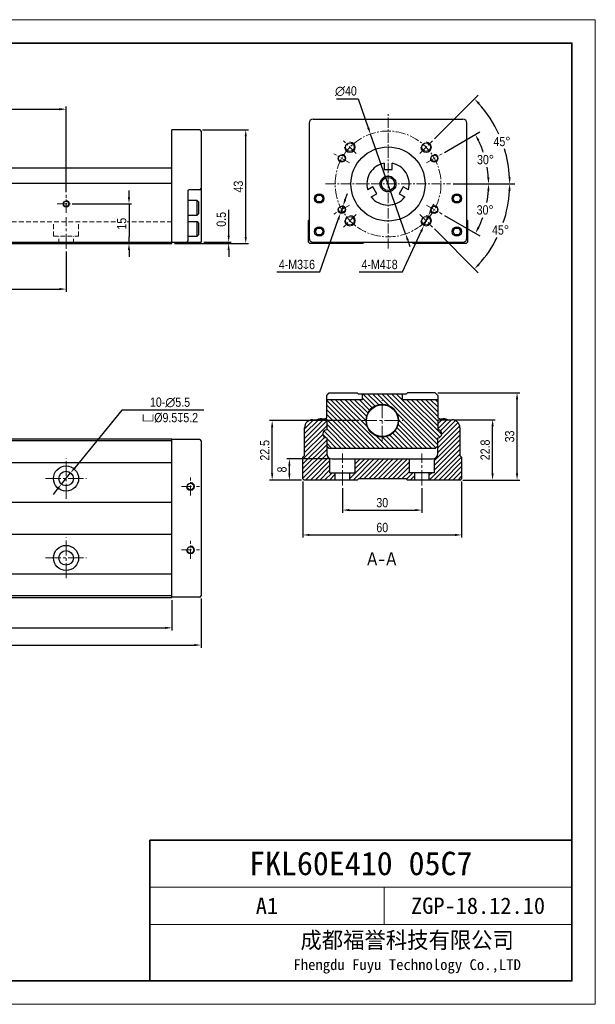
# Model space of a CAD drawing. Header units: millimetres. Extents: x 100 to 3612, y -424 to 856.
# Tile 36 of 45: x 2797 to 3015, y 30 to 402. Entities that reach past the tile are written whole.
import ezdxf

# ---------------------------------------------------------------- set-up
doc = ezdxf.new("R2010")
doc.units = ezdxf.units.MM
doc.linetypes.add('CENTER2', pattern=[28.575, 19.05, -3.175, 3.175, -3.175])
doc.linetypes.add('DASHED', pattern=[19.05, 12.7, -6.35])
doc.layers.get('Defpoints').update_dxf_attribs({"lineweight": 13})
for name, color, linetype, lineweight in [('剖面', 252, 'Continuous', 5), ('小粗', 7, 'Continuous', 25), ('标注', 3, 'Continuous', 13), ('点划线', 1, 'CENTER2', 13), ('粗线', 7, 'Continuous', 35), ('细线', 7, 'Continuous', 13), ('虚线', 253, 'DASHED', 13)]:
    doc.layers.add(name, color=color, linetype=linetype, lineweight=lineweight)
doc.styles.add('3.5', font='ARIALN.TTF', dxfattribs={"height": 3.5})
doc.styles.add('7', font='ARIALN.TTF', dxfattribs={"height": 7})
doc.styles.add('图号', font='txt', dxfattribs={"height": 3.5})
doc.dimstyles.new('A4—对齐', dxfattribs={"dimtxt": 3.5, "dimasz": 2.5, "dimexe": 1, "dimexo": 1, "dimgap": 1, "dimtad": 1, "dimdec": 1, "dimzin": 9, "dimdsep": 46, "dimtxsty": '3.5', "dimcen": 2.5, "dimadec": 0, "dimazin": 0, "dimtm": 1e-09, "dimtfac": 1, "dimtdec": 1, "dimtmove": 0, "dimatfit": 3, "dimfxl": 0, "dimtolj": 1, "dimarcsym": 0})
doc.dimstyles.new('A4—水平', dxfattribs={"dimtxt": 3.5, "dimasz": 2.5, "dimexe": 2, "dimexo": 1, "dimgap": 1, "dimtad": 1, "dimtih": 1, "dimtoh": 1, "dimdec": 1, "dimzin": 12, "dimdsep": 46, "dimtxsty": '3.5', "dimcen": 2.5, "dimadec": 0, "dimazin": 0, "dimtm": 1e-09, "dimtfac": 1, "dimtdec": 1, "dimtmove": 0, "dimatfit": 3, "dimfxl": 0, "dimtolj": 1, "dimarcsym": 0})
doc.dimstyles.new('A4—角度', dxfattribs={"dimtxt": 3.5, "dimasz": 2.5, "dimexe": 2, "dimexo": 1, "dimgap": 1, "dimtad": 1, "dimtih": 1, "dimtoh": 1, "dimdec": 1, "dimzin": 12, "dimdsep": 46, "dimtxsty": '3.5', "dimcen": 2.5, "dimadec": 0, "dimazin": 0, "dimtm": 1e-09, "dimtfac": 1, "dimtdec": 1, "dimtmove": 0, "dimatfit": 3, "dimfxl": 0, "dimtolj": 1, "dimarcsym": 0})

# ---------------------------------------------------------------- blocks, each defined once
blk = doc.blocks.new('A4图框')
at = {"layer": '粗线'}
for p in [(202, 5), (292, 35)]:
    blk.add_line(p, (202, 35), dxfattribs=at)
blk.add_lwpolyline([(5, 205), (292, 205), (292, 5), (5, 5)], close=True, dxfattribs=at)
at = {"layer": '细线'}
for p, q in [((292, 25), (202, 25)), ((252, 17), (252, 25)), ((292, 17), (202, 17))]:
    blk.add_line(p, q, dxfattribs=at)
blk.add_lwpolyline([(0, 210), (297, 210), (297, 0), (0, 0)], close=True, dxfattribs=at)
at = {"layer": '细线', "insert": (256.89, 11), "char_height": 3.5, "width": 70.2104, "attachment_point": 5, "style": '图号'}
blk.add_mtext('成都福誉科技有限公司\\P{\\H0.65714x;Fhengdu Fuyu Technology Co.,LTD}', dxfattribs=at)
blk = doc.blocks.new('*D443')
at = {"layer": 'Defpoints', "color": 0, "transparency": 16777216}
for p in [(2814.87, 368.34), (2634.87, 335.99), (2814.87, 335.99)]:
    blk.add_point(p, dxfattribs=at)
at = {"layer": '标注', "color": 0, "lineweight": -2, "transparency": 16777216}
for p, q in [((2634.87, 336.99), (2634.87, 369.34)), ((2814.87, 336.99), (2814.87, 369.34)), ((2637.37, 368.34), (2812.37, 368.34))]:
    blk.add_line(p, q, dxfattribs=at)
at = {"layer": '标注', "color": 0, "transparency": 16777216}
for points in [[(2637.37, 368.76), (2637.37, 367.93), (2634.87, 368.34)], [(2812.37, 368.76), (2812.37, 367.93), (2814.87, 368.34)]]:
    blk.add_solid(points, dxfattribs=at)
at = {"layer": '标注', "color": 0, "transparency": 16777216, "insert": (2724.87, 371.13), "char_height": 3.5, "width": 18.6714, "attachment_point": 5, "style": '3.5'}
blk.add_mtext('\\A1;200', dxfattribs=at)
blk = doc.blocks.new('*D446')
at = {"layer": 'Defpoints', "color": 0, "transparency": 16777216}
for p in [(2634.87, 315.58), (2814.87, 315.58), (2814.87, 300.35)]:
    blk.add_point(p, dxfattribs=at)
at = {"layer": '标注', "color": 0, "lineweight": -2, "transparency": 16777216}
for p, q in [((2634.87, 314.58), (2634.87, 299.35)), ((2814.87, 314.58), (2814.87, 299.35)), ((2637.37, 300.35), (2812.37, 300.35))]:
    blk.add_line(p, q, dxfattribs=at)
at = {"layer": '标注', "color": 0, "transparency": 16777216}
for points in [[(2637.37, 300.76), (2637.37, 299.93), (2634.87, 300.35)], [(2812.37, 300.76), (2812.37, 299.93), (2814.87, 300.35)]]:
    blk.add_solid(points, dxfattribs=at)
at = {"layer": '标注', "color": 0, "transparency": 16777216, "insert": (2724.87, 303.14), "char_height": 3.5, "width": 20.1435, "attachment_point": 5, "style": '3.5'}
blk.add_mtext('\\A1;{\\fSimSun|b0|i0|c134|p34;4}×100', dxfattribs=at)
blk = doc.blocks.new('*D447')
at = {"layer": 'Defpoints', "color": 0, "transparency": 16777216}
for p in [(2816.12, 332.58), (2838.65, 317.58), (2854.87, 317.58)]:
    blk.add_point(p, dxfattribs=at)
at = {"layer": '标注', "color": 0, "lineweight": -2, "transparency": 16777216}
for p, q in [((2838.65, 335.08), (2838.65, 337.58)), ((2817.12, 332.58), (2839.65, 332.58)), ((2838.65, 332.58), (2838.65, 330.08)), ((2838.65, 330.08), (2838.65, 320.08)), ((2838.65, 317.58), (2838.65, 320.08)), ((2853.87, 317.58), (2837.65, 317.58)), ((2838.65, 315.08), (2838.65, 312.58))]:
    blk.add_line(p, q, dxfattribs=at)
at = {"layer": '标注', "color": 0, "transparency": 16777216}
for points in [[(2838.23, 335.08), (2839.06, 335.08), (2838.65, 332.58)], [(2838.23, 315.08), (2839.06, 315.08), (2838.65, 317.58)]]:
    blk.add_solid(points, dxfattribs=at)
at = {"layer": '标注', "color": 0, "transparency": 16777216, "insert": (2835.86, 325.08), "char_height": 3.5, "attachment_point": 5, "rotation": 90, "style": '3.5', "bg_fill": 3, "box_fill_scale": 1.1, "bg_fill_color": 256, "bg_fill_true_color": 13158600, "bg_fill_transparency": 0}
blk.add_mtext('\\A1;15', dxfattribs=at)
blk = doc.blocks.new('*D448')
at = {"layer": 'Defpoints', "color": 0, "transparency": 16777216}
for p in [(2865.37, 360.58), (2882.76, 360.58), (2854.87, 317.58)]:
    blk.add_point(p, dxfattribs=at)
at = {"layer": '标注', "color": 0, "lineweight": -2, "transparency": 16777216}
for p, q in [((2866.37, 360.58), (2883.76, 360.58)), ((2882.76, 320.08), (2882.76, 358.08)), ((2855.87, 317.58), (2883.76, 317.58))]:
    blk.add_line(p, q, dxfattribs=at)
at = {"layer": '标注', "color": 0, "transparency": 16777216}
for points in [[(2882.34, 358.08), (2883.17, 358.08), (2882.76, 360.58)], [(2882.34, 320.08), (2883.17, 320.08), (2882.76, 317.58)]]:
    blk.add_solid(points, dxfattribs=at)
at = {"layer": '标注', "color": 0, "transparency": 16777216, "insert": (2879.97, 339.08), "char_height": 3.5, "attachment_point": 5, "rotation": 90, "style": '3.5'}
blk.add_mtext('\\A1;43', dxfattribs=at)
blk = doc.blocks.new('*D449')
at = {"layer": 'Defpoints', "color": 0, "transparency": 16777216}
for p in [(2854.87, 317.58), (2865.87, 318.08), (2876.31, 318.08)]:
    blk.add_point(p, dxfattribs=at)
at = {"layer": '标注', "color": 0, "lineweight": -2, "transparency": 16777216}
for p, q in [((2876.31, 320.58), (2876.31, 330.33)), ((2855.87, 317.58), (2877.31, 317.58)), ((2866.87, 318.08), (2877.31, 318.08)), ((2876.31, 317.58), (2876.31, 318.08)), ((2876.31, 315.08), (2876.31, 312.58))]:
    blk.add_line(p, q, dxfattribs=at)
at = {"layer": '标注', "color": 0, "transparency": 16777216}
for points in [[(2875.89, 320.58), (2876.72, 320.58), (2876.31, 318.08)], [(2875.89, 315.08), (2876.72, 315.08), (2876.31, 317.58)]]:
    blk.add_solid(points, dxfattribs=at)
at = {"layer": '标注', "color": 0, "transparency": 16777216, "insert": (2873.52, 326.71), "char_height": 3.5, "attachment_point": 5, "rotation": 90, "style": '3.5'}
blk.add_mtext('\\A1;0.5', dxfattribs=at)
blk = doc.blocks.new('*D450')
at = {"layer": 'Defpoints', "color": 0, "transparency": 16777216}
for p in [(2912.95, 340.08), (2960.08, 340.08), (2951.06, 332.1), (2973.96, 333.61), (2956.96, 328.69)]:
    blk.add_point(p, dxfattribs=at)
at = {"layer": '标注', "color": 0, "lineweight": -2, "transparency": 16777216}
for p, q in [((2961.08, 340.08), (2976.53, 340.08)), ((2957.83, 328.19), (2971.26, 320.43))]:
    blk.add_line(p, q, dxfattribs=at)
for start, end in [(349.1143, 356.1598), (333.8402, 340.2292)]:
    blk.add_arc((2937.22, 340.08), 37.31, start, end, dxfattribs=at)
at = {"layer": '标注', "color": 0, "transparency": 16777216}
for points in [[(2974.03, 337.6), (2974.86, 337.57), (2974.53, 340.08)], [(2971.08, 323.44), (2970.34, 323.83), (2969.53, 321.43)]]:
    blk.add_solid(points, dxfattribs=at)
at = {"layer": '标注', "color": 0, "transparency": 16777216, "insert": (2973.21, 330.25), "char_height": 3.5, "attachment_point": 5, "style": '3.5'}
blk.add_mtext('\\A1;30°', dxfattribs=at)
blk = doc.blocks.new('*D451')
at = {"layer": 'Defpoints', "color": 0, "transparency": 16777216}
for p in [(2956.96, 351.48), (2972.26, 352.84), (2951.06, 348.07), (2912.95, 340.08), (2960.08, 340.08)]:
    blk.add_point(p, dxfattribs=at)
at = {"layer": '标注', "color": 0, "lineweight": -2, "transparency": 16777216}
for p, q in [((2957.83, 351.98), (2971.24, 359.73)), ((2961.08, 340.08), (2976.51, 340.08))]:
    blk.add_line(p, q, dxfattribs=at)
for start, end in [(18.7271, 26.1573), (3.8427, 9.8782)]:
    blk.add_arc((2937.22, 340.08), 37.28, start, end, dxfattribs=at)
at = {"layer": '标注', "color": 0, "transparency": 16777216}
for points in [[(2970.32, 356.32), (2971.06, 356.72), (2969.51, 358.73)], [(2974.84, 342.6), (2974.01, 342.57), (2974.51, 340.08)]]:
    blk.add_solid(points, dxfattribs=at)
at = {"layer": '标注', "color": 0, "transparency": 16777216, "insert": (2973.36, 349.27), "char_height": 3.5, "attachment_point": 5, "style": '3.5'}
blk.add_mtext('\\A1;30°', dxfattribs=at)
blk = doc.blocks.new('*D452')
at = {"layer": 'Defpoints', "color": 0, "transparency": 16777216}
for p in [(2976.4, 362.82), (2953.32, 356.38), (2948.5, 351.57), (2912.95, 340.08), (2960.08, 340.08)]:
    blk.add_point(p, dxfattribs=at)
at = {"layer": '标注', "color": 0, "lineweight": -2, "transparency": 16777216}
for p, q in [((2954.02, 357.09), (2970.59, 373.65)), ((2961.08, 340.08), (2984.49, 340.08))]:
    blk.add_line(p, q, dxfattribs=at)
for start, end in [(24.4408, 41.8497), (3.1503, 16.9472)]:
    blk.add_arc((2937.02, 340.08), 45.47, start, end, dxfattribs=at)
at = {"layer": '标注', "color": 0, "transparency": 16777216}
for points in [[(2970.59, 370.14), (2971.19, 370.71), (2969.17, 372.24)], [(2982.84, 342.6), (2982.01, 342.57), (2982.49, 340.08)]]:
    blk.add_solid(points, dxfattribs=at)
at = {"layer": '标注', "color": 0, "transparency": 16777216, "insert": (2979.57, 356.12), "char_height": 3.5, "attachment_point": 5, "style": '3.5'}
blk.add_mtext('\\A1;45°', dxfattribs=at)
blk = doc.blocks.new('*D453')
at = {"layer": 'Defpoints', "color": 0, "transparency": 16777216}
for p in [(2912.95, 340.08), (2960.08, 340.08), (2948.5, 328.6), (2953.32, 323.79), (2976.4, 317.35)]:
    blk.add_point(p, dxfattribs=at)
at = {"layer": '标注', "color": 0, "lineweight": -2, "transparency": 16777216}
for p, q in [((2961.08, 340.08), (2984.49, 340.08)), ((2954.02, 323.08), (2970.59, 306.52))]:
    blk.add_line(p, q, dxfattribs=at)
for start, end in [(341.2432, 356.8497), (318.1503, 333.6525)]:
    blk.add_arc((2937.02, 340.08), 45.47, start, end, dxfattribs=at)
at = {"layer": '标注', "color": 0, "transparency": 16777216}
for points in [[(2982.01, 337.6), (2982.84, 337.57), (2982.49, 340.08)], [(2971.19, 309.46), (2970.59, 310.03), (2969.17, 307.93)]]:
    blk.add_solid(points, dxfattribs=at)
at = {"layer": '标注', "color": 0, "transparency": 16777216, "insert": (2979.03, 322.68), "char_height": 3.5, "attachment_point": 5, "style": '3.5'}
blk.add_mtext('\\A1;45°', dxfattribs=at)
blk = doc.blocks.new('*D454')
at = {"layer": 'Defpoints', "color": 0, "transparency": 16777216}
for p in [(2951.74, 328.01), (2950.07, 324.38)]:
    blk.add_point(p, dxfattribs=at)
at = {"layer": '标注', "color": 0, "lineweight": -2, "transparency": 16777216}
for p, q in [((2952.79, 330.28), (2953.84, 332.55)), ((2951.74, 328.01), (2950.07, 324.38)), ((2941.98, 306.84), (2949.02, 322.11)), ((2925.67, 306.84), (2941.98, 306.84))]:
    blk.add_line(p, q, dxfattribs=at)
at = {"layer": '标注', "color": 0, "transparency": 16777216}
for points in [[(2952.41, 330.46), (2953.17, 330.11), (2951.74, 328.01)], [(2948.64, 322.28), (2949.4, 321.93), (2950.07, 324.38)]]:
    blk.add_solid(points, dxfattribs=at)
at = {"layer": '标注', "color": 0, "transparency": 16777216, "insert": (2933.32, 309.63), "char_height": 3.5, "attachment_point": 5, "style": '3.5'}
blk.add_mtext('\\A1;4-M4{\\Fgdt|c134;x}8', dxfattribs=at)
blk = doc.blocks.new('*D455')
at = {"layer": 'Defpoints', "color": 0, "transparency": 16777216}
for p in [(2919.52, 331.81), (2918.52, 328.98)]:
    blk.add_point(p, dxfattribs=at)
at = {"layer": '标注', "color": 0, "lineweight": -2, "transparency": 16777216}
for p, q in [((2920.35, 334.17), (2921.18, 336.52)), ((2919.52, 331.81), (2918.52, 328.98)), ((2910.74, 306.84), (2917.7, 326.62)), ((2894.45, 306.84), (2910.74, 306.84))]:
    blk.add_line(p, q, dxfattribs=at)
at = {"layer": '标注', "color": 0, "transparency": 16777216}
for points in [[(2919.96, 334.3), (2920.74, 334.03), (2919.52, 331.81)], [(2917.3, 326.76), (2918.09, 326.48), (2918.52, 328.98)]]:
    blk.add_solid(points, dxfattribs=at)
at = {"layer": '标注', "color": 0, "transparency": 16777216, "insert": (2902.09, 309.63), "char_height": 3.5, "attachment_point": 5, "style": '3.5'}
blk.add_mtext('\\A1;4-M3{\\Fgdt|c134;x}6', dxfattribs=at)
blk = doc.blocks.new('*D456')
at = {"layer": 'Defpoints', "color": 0, "transparency": 16777216}
for p in [(2929.88, 358.95), (2943.15, 321.22)]:
    blk.add_point(p, dxfattribs=at)
at = {"layer": '标注', "color": 0, "lineweight": -2, "transparency": 16777216}
for p, q in [((2917, 372.26), (2925.21, 372.26)), ((2925.21, 372.26), (2929.06, 361.31)), ((2943.15, 321.22), (2929.88, 358.95)), ((2943.98, 318.86), (2944.81, 316.5))]:
    blk.add_line(p, q, dxfattribs=at)
at = {"layer": '标注', "color": 0, "transparency": 16777216}
for points in [[(2929.45, 361.45), (2928.66, 361.17), (2929.88, 358.95)], [(2944.37, 319), (2943.58, 318.72), (2943.15, 321.22)]]:
    blk.add_solid(points, dxfattribs=at)
at = {"layer": '标注', "color": 0, "transparency": 16777216, "insert": (2920.6, 375.15), "char_height": 3.5, "attachment_point": 5, "style": '3.5'}
blk.add_mtext('\\A1;∅40', dxfattribs=at)
blk = doc.blocks.new('*D462')
at = {"layer": 'Defpoints', "color": 0, "transparency": 16777216}
for p in [(2535.87, 183.93), (2865.87, 184.43), (2865.87, 165.8)]:
    blk.add_point(p, dxfattribs=at)
at = {"layer": '标注', "color": 0, "lineweight": -2, "transparency": 16777216}
for p, q in [((2535.87, 182.93), (2535.87, 164.8)), ((2865.87, 183.43), (2865.87, 164.8)), ((2538.37, 165.8), (2863.37, 165.8))]:
    blk.add_line(p, q, dxfattribs=at)
at = {"layer": '标注', "color": 0, "transparency": 16777216}
for points in [[(2538.37, 166.21), (2538.37, 165.38), (2535.87, 165.8)], [(2863.37, 166.21), (2863.37, 165.38), (2865.87, 165.8)]]:
    blk.add_solid(points, dxfattribs=at)
at = {"layer": '标注', "color": 0, "transparency": 16777216, "insert": (2700.87, 168.58), "char_height": 3.5, "width": 25.9299, "attachment_point": 5, "style": '3.5'}
blk.add_mtext('\\A1;570', dxfattribs=at)
blk = doc.blocks.new('*D463')
at = {"layer": 'Defpoints', "color": 0, "transparency": 16777216}
for p in [(2594.87, 183.73), (2854.87, 183.73), (2854.87, 172.3)]:
    blk.add_point(p, dxfattribs=at)
at = {"layer": '标注', "color": 0, "lineweight": -2, "transparency": 16777216}
for p, q in [((2594.87, 182.73), (2594.87, 171.3)), ((2854.87, 182.73), (2854.87, 171.3)), ((2597.37, 172.3), (2852.37, 172.3))]:
    blk.add_line(p, q, dxfattribs=at)
at = {"layer": '标注', "color": 0, "transparency": 16777216}
for points in [[(2597.37, 172.71), (2597.37, 171.88), (2594.87, 172.3)], [(2852.37, 172.71), (2852.37, 171.88), (2854.87, 172.3)]]:
    blk.add_solid(points, dxfattribs=at)
at = {"layer": '标注', "color": 0, "transparency": 16777216, "insert": (2700.87, 175.08), "char_height": 3.5, "width": 18.7578, "attachment_point": 5, "style": '3.5'}
blk.add_mtext('\\A1;500', dxfattribs=at)
blk = doc.blocks.new('*D476')
at = {"layer": 'Defpoints', "color": 0, "transparency": 16777216}
for p in [(2816.6, 230.87), (2813.13, 226.6)]:
    blk.add_point(p, dxfattribs=at)
at = {"layer": '标注', "color": 0, "lineweight": -2, "transparency": 16777216}
for p, q in [((2835.98, 254.63), (2818.18, 232.8)), ((2866.92, 254.63), (2835.98, 254.63)), ((2813.13, 226.6), (2816.6, 230.87)), ((2811.55, 224.67), (2809.97, 222.73))]:
    blk.add_line(p, q, dxfattribs=at)
at = {"layer": '标注', "color": 0, "transparency": 16777216}
for points in [[(2817.86, 233.07), (2818.51, 232.54), (2816.6, 230.87)], [(2811.23, 224.93), (2811.87, 224.4), (2813.13, 226.6)]]:
    blk.add_solid(points, dxfattribs=at)
at = {"layer": '标注', "color": 0, "transparency": 16777216, "insert": (2854.14, 254.63), "char_height": 3.5, "attachment_point": 5, "style": '3.5'}
blk.add_mtext('\\A1;10-∅5.5\\P{\\Fgdt|c134;v}%%C9.5{\\Fgdt|c134;x}5.2', dxfattribs=at)
blk = doc.blocks.new('*D477')
at = {"layer": 'Defpoints', "color": 0, "transparency": 16777216}
for p in [(2919.34, 226.15), (2949.34, 226.15), (2949.34, 216.81)]:
    blk.add_point(p, dxfattribs=at)
at = {"layer": '标注', "color": 0, "lineweight": -2, "transparency": 16777216}
for p, q in [((2919.34, 225.15), (2919.34, 215.81)), ((2949.34, 225.15), (2949.34, 215.81)), ((2921.84, 216.81), (2946.84, 216.81))]:
    blk.add_line(p, q, dxfattribs=at)
at = {"layer": '标注', "color": 0, "transparency": 16777216}
for points in [[(2921.84, 217.23), (2921.84, 216.4), (2919.34, 216.81)], [(2946.84, 217.23), (2946.84, 216.4), (2949.34, 216.81)]]:
    blk.add_solid(points, dxfattribs=at)
at = {"layer": '标注', "color": 0, "transparency": 16777216, "insert": (2934.34, 219.6), "char_height": 3.5, "attachment_point": 5, "style": '3.5'}
blk.add_mtext('\\A1;30', dxfattribs=at)
blk = doc.blocks.new('*D478')
at = {"layer": 'Defpoints', "color": 0, "transparency": 16777216}
for p in [(2904.34, 228.65), (2964.34, 228.65), (2964.34, 207.41)]:
    blk.add_point(p, dxfattribs=at)
at = {"layer": '标注', "color": 0, "lineweight": -2, "transparency": 16777216}
for p, q in [((2904.34, 227.65), (2904.34, 206.41)), ((2964.34, 227.65), (2964.34, 206.41)), ((2906.84, 207.41), (2961.84, 207.41))]:
    blk.add_line(p, q, dxfattribs=at)
at = {"layer": '标注', "color": 0, "transparency": 16777216}
for points in [[(2906.84, 207.83), (2906.84, 207), (2904.34, 207.41)], [(2961.84, 207.83), (2961.84, 207), (2964.34, 207.41)]]:
    blk.add_solid(points, dxfattribs=at)
at = {"layer": '标注', "color": 0, "transparency": 16777216, "insert": (2934.34, 210.2), "char_height": 3.5, "attachment_point": 5, "style": '3.5'}
blk.add_mtext('\\A1;60', dxfattribs=at)
blk = doc.blocks.new('*D479')
at = {"layer": 'Defpoints', "color": 0, "transparency": 16777216}
for p in [(2892.74, 250.65), (2926.63, 250.65), (2904.84, 228.15)]:
    blk.add_point(p, dxfattribs=at)
at = {"layer": '标注', "color": 0, "lineweight": -2, "transparency": 16777216}
for p, q in [((2925.63, 250.65), (2891.74, 250.65)), ((2892.74, 230.65), (2892.74, 248.15)), ((2903.84, 228.15), (2891.74, 228.15))]:
    blk.add_line(p, q, dxfattribs=at)
at = {"layer": '标注', "color": 0, "transparency": 16777216}
for points in [[(2892.33, 248.15), (2893.16, 248.15), (2892.74, 250.65)], [(2892.33, 230.65), (2893.16, 230.65), (2892.74, 228.15)]]:
    blk.add_solid(points, dxfattribs=at)
at = {"layer": '标注', "color": 0, "transparency": 16777216, "insert": (2889.96, 239.4), "char_height": 3.5, "attachment_point": 5, "rotation": 90, "style": '3.5'}
blk.add_mtext('\\A1;22.5', dxfattribs=at)
blk = doc.blocks.new('*D480')
at = {"layer": 'Defpoints', "color": 0, "transparency": 16777216}
for p in [(2960.69, 250.95), (2976.03, 250.95), (2963.84, 228.15)]:
    blk.add_point(p, dxfattribs=at)
at = {"layer": '标注', "color": 0, "lineweight": -2, "transparency": 16777216}
for p, q in [((2961.69, 250.95), (2977.03, 250.95)), ((2976.03, 230.65), (2976.03, 248.45)), ((2964.84, 228.15), (2977.03, 228.15))]:
    blk.add_line(p, q, dxfattribs=at)
at = {"layer": '标注', "color": 0, "transparency": 16777216}
for points in [[(2975.61, 248.45), (2976.45, 248.45), (2976.03, 250.95)], [(2975.61, 230.65), (2976.45, 230.65), (2976.03, 228.15)]]:
    blk.add_solid(points, dxfattribs=at)
at = {"layer": '标注', "color": 0, "transparency": 16777216, "insert": (2973.24, 239.55), "char_height": 3.5, "attachment_point": 5, "rotation": 90, "style": '3.5'}
blk.add_mtext('\\A1;22.8', dxfattribs=at)
blk = doc.blocks.new('*D481')
at = {"layer": 'Defpoints', "color": 0, "transparency": 16777216}
for p in [(2954.34, 261.15), (2985.27, 261.15), (2963.84, 228.15)]:
    blk.add_point(p, dxfattribs=at)
at = {"layer": '标注', "color": 0, "lineweight": -2, "transparency": 16777216}
for p, q in [((2955.34, 261.15), (2986.27, 261.15)), ((2985.27, 230.65), (2985.27, 258.65)), ((2964.84, 228.15), (2986.27, 228.15))]:
    blk.add_line(p, q, dxfattribs=at)
at = {"layer": '标注', "color": 0, "transparency": 16777216}
for points in [[(2984.85, 258.65), (2985.69, 258.65), (2985.27, 261.15)], [(2984.85, 230.65), (2985.69, 230.65), (2985.27, 228.15)]]:
    blk.add_solid(points, dxfattribs=at)
at = {"layer": '标注', "color": 0, "transparency": 16777216, "insert": (2982.48, 244.65), "char_height": 3.5, "attachment_point": 5, "rotation": 90, "style": '3.5'}
blk.add_mtext('\\A1;33', dxfattribs=at)
blk = doc.blocks.new('*D522')
at = {"layer": 'Defpoints', "color": 0, "transparency": 16777216}
for p in [(2899.24, 236.15), (2915.34, 236.15), (2904.84, 228.15)]:
    blk.add_point(p, dxfattribs=at)
at = {"layer": '标注', "color": 0, "lineweight": -2, "transparency": 16777216}
for p, q in [((2914.34, 236.15), (2898.24, 236.15)), ((2899.24, 230.65), (2899.24, 233.65)), ((2903.84, 228.15), (2898.24, 228.15))]:
    blk.add_line(p, q, dxfattribs=at)
at = {"layer": '标注', "color": 0, "transparency": 16777216}
for points in [[(2898.83, 233.65), (2899.66, 233.65), (2899.24, 236.15)], [(2898.83, 230.65), (2899.66, 230.65), (2899.24, 228.15)]]:
    blk.add_solid(points, dxfattribs=at)
at = {"layer": '标注', "color": 0, "transparency": 16777216, "insert": (2896.46, 232.15), "char_height": 3.5, "attachment_point": 5, "rotation": 90, "style": '3.5'}
blk.add_mtext('\\A1;8', dxfattribs=at)

msp = doc.modelspace()

# ---------------------------------------------------------------- hatches: boundary and pattern name
at = {"layer": '剖面'}
h = msp.add_hatch(dxfattribs=at)
h.set_pattern_fill('ANSI31', color=256, scale=0.4, angle=90)
h.set_pattern_definition([(135, (2374.9267, 51.3413), (-0.8980256, -0.8980256), [])])
h.paths.add_polyline_path([(2959.06, 250.95), (2955.34, 250.95), (2955.34, 247.15, -1), (2955.34, 244.15), (2955.34, 241.15), (2954.34, 240.15), (2914.34, 240.15), (2913.34, 241.15), (2913.34, 244.15, -1), (2913.34, 247.15), (2913.34, 250.95), (2909.63, 250.95, -0.217742), (2912.11, 251.18), (2913.34, 251.63), (2913.34, 258.65), (2926.84, 258.65), (2926.84, 260.65), (2941.84, 260.65), (2941.84, 258.65), (2955.34, 258.65), (2955.34, 251.63), (2956.57, 251.18, -0.217742)])
h.paths.add_polyline_path([(2928.12, 250.65, -1), (2940.56, 250.65, -1)], flags=16)
h.paths.add_polyline_path([(2928.34, 250.65, -1), (2940.34, 250.65, -1)], flags=0)
h = msp.add_hatch(dxfattribs=at)
h.set_pattern_fill('ANSI31', color=256, scale=0.4)
h.set_pattern_definition([(45, (2907.9427, 236.1077), (-0.898026, 0.898026), [])])
h.paths.add_polyline_path([(2914.59, 236.29, -0.305615), (2913.34, 238.15), (2913.34, 244.15, -1), (2913.34, 247.15), (2913.34, 250.95), (2907.99, 250.95, 0.414214), (2904.99, 247.95), (2904.99, 237.5), (2904.34, 236.85), (2904.34, 228.65), (2904.84, 228.15), (2916.59, 228.15), (2916.59, 230.95), (2914.59, 230.95)])
h.paths.add_polyline_path([(2964.34, 236.85), (2963.69, 237.5), (2963.69, 247.95, 0.414214), (2960.69, 250.95), (2955.34, 250.95), (2955.34, 247.15, -1), (2955.34, 244.15), (2955.34, 238.15, -0.305615), (2954.09, 236.29), (2954.09, 230.95), (2952.09, 230.95), (2952.09, 228.15), (2963.84, 228.15), (2964.34, 228.65)])
h.paths.add_polyline_path([(2943.34, 228.65), (2943.84, 228.15), (2946.59, 228.15), (2946.59, 230.95), (2944.59, 230.95), (2944.59, 236.15), (2924.09, 236.15), (2924.09, 230.95), (2922.09, 230.95), (2922.09, 228.15), (2924.84, 228.15), (2925.34, 228.65)])

# ---------------------------------------------------------------- linework, layer by layer
at = {"layer": '小粗'}
for p, q in [((2906.72, 363.08), (2906.72, 319.58)), ((2908.22, 364.58), (2964.82, 364.58)), ((2966.32, 319.58), (2966.32, 363.08)), ((2854.87, 317.58), (2854.87, 360.58)), ((2865.37, 360.58), (2854.87, 360.58)), ((2865.87, 360.08), (2865.87, 318.08)), ((2935.02, 347.94), (2935.02, 345.58)), ((2938.02, 345.58), (2938.02, 347.94)), ((2854.87, 346.08), (2760.16, 346.08)), ((2935.02, 345.58), (2938.02, 345.58)), ((2594.87, 340.38), (2854.87, 340.38)), ((2930.79, 339.01), (2928.83, 337.88)), ((2932.29, 336.41), (2930.79, 339.01)), ((2942.25, 339.01), (2940.75, 336.41)), ((2944.21, 337.88), (2942.25, 339.01)), ((2860.87, 337.33), (2860.87, 318.58)), ((2865.37, 337.83), (2861.37, 337.83)), ((2909.07, 334.58), (2909.8, 335.83)), ((2909.8, 335.83), (2911.24, 335.83)), ((2911.24, 335.83), (2911.96, 334.58)), ((2930.18, 335.2), (2932.29, 336.41)), ((2940.75, 336.41), (2942.85, 335.2)), ((2961.07, 334.58), (2961.8, 335.83)), ((2961.8, 335.83), (2963.24, 335.83)), ((2963.24, 335.83), (2963.96, 334.58)), ((2864.37, 333.83), (2860.87, 333.83)), ((2864.87, 333.33), (2864.37, 333.83)), ((2864.37, 328.33), (2864.37, 333.83)), ((2864.87, 333.33), (2864.87, 328.83)), ((2909.8, 333.33), (2909.07, 334.58)), ((2911.24, 333.33), (2909.8, 333.33)), ((2911.96, 334.58), (2911.24, 333.33)), ((2961.8, 333.33), (2961.07, 334.58)), ((2963.24, 333.33), (2961.8, 333.33)), ((2963.96, 334.58), (2963.24, 333.33)), ((2860.87, 328.33), (2864.37, 328.33)), ((2864.37, 328.33), (2864.87, 328.83)), ((2864.37, 325.83), (2860.87, 325.83)), ((2864.87, 325.33), (2864.37, 325.83)), ((2864.37, 320.33), (2864.37, 325.83)), ((2864.87, 325.33), (2864.87, 320.83)), ((2906.52, 326.28), (2906.72, 326.48)), ((2906.52, 318.08), (2906.52, 326.28)), ((2966.32, 326.48), (2966.52, 326.28)), ((2966.52, 326.28), (2966.52, 318.08)), ((2860.87, 320.33), (2864.37, 320.33)), ((2864.37, 320.33), (2864.87, 320.83)), ((2909.07, 322.08), (2909.8, 323.33)), ((2909.8, 320.83), (2909.07, 322.08)), ((2909.8, 323.33), (2911.24, 323.33)), ((2911.24, 320.83), (2909.8, 320.83)), ((2911.24, 323.33), (2911.96, 322.08)), ((2911.96, 322.08), (2911.24, 320.83)), ((2961.07, 322.08), (2961.8, 323.33)), ((2961.8, 320.83), (2961.07, 322.08)), ((2961.8, 323.33), (2963.24, 323.33)), ((2963.24, 320.83), (2961.8, 320.83)), ((2963.24, 323.33), (2963.96, 322.08)), ((2963.96, 322.08), (2963.24, 320.83)), ((2535.87, 318.08), (2865.87, 318.08)), ((2594.87, 317.58), (2854.87, 317.58)), ((2906.52, 318.08), (2907.02, 317.58)), ((2927.02, 317.58), (2907.02, 317.58)), ((2908.22, 318.08), (2964.82, 318.08)), ((2927.52, 318.08), (2927.02, 317.58)), ((2946.02, 317.58), (2945.52, 318.08)), ((2966.02, 317.58), (2946.02, 317.58)), ((2966.02, 317.58), (2966.52, 318.08)), ((2913.34, 260.15), (2914.34, 261.15)), ((2914.34, 261.15), (2924.84, 261.15)), ((2925.34, 260.65), (2924.84, 261.15)), ((2943.34, 260.65), (2925.34, 260.65)), ((2926.84, 258.65), (2926.84, 260.65)), ((2941.84, 260.65), (2941.84, 258.65)), ((2943.84, 261.15), (2943.34, 260.65)), ((2954.34, 261.15), (2943.84, 261.15)), ((2954.34, 261.15), (2955.34, 260.15)), ((2913.34, 251.63), (2913.34, 260.15)), ((2913.34, 258.65), (2926.84, 258.65)), ((2941.84, 258.65), (2955.34, 258.65)), ((2955.34, 260.15), (2955.34, 251.63)), ((2907.99, 250.95), (2913.34, 250.95)), ((2912.11, 251.18), (2913.34, 251.63)), ((2913.34, 250.95), (2913.34, 247.15)), ((2955.34, 251.63), (2956.57, 251.18)), ((2955.34, 250.95), (2955.34, 247.15)), ((2955.34, 250.95), (2960.69, 250.95)), ((2904.99, 237.5), (2904.99, 247.95)), ((2963.69, 247.95), (2963.69, 237.5)), ((2594.87, 243.73), (2854.87, 243.73)), ((2594.87, 243.08), (2854.87, 243.08)), ((2854.87, 183.73), (2854.87, 243.73)), ((2865.37, 243.53), (2854.87, 243.53)), ((2865.87, 243.03), (2865.87, 184.43)), ((2913.34, 244.15), (2913.34, 238.15)), ((2955.34, 238.15), (2955.34, 244.15)), ((2914.34, 240.15), (2913.34, 241.15)), ((2954.34, 240.15), (2914.34, 240.15)), ((2955.34, 241.15), (2954.34, 240.15)), ((2854.87, 234.73), (2594.87, 234.73)), ((2904.34, 236.85), (2904.99, 237.5)), ((2904.34, 228.65), (2904.34, 236.85)), ((2914.59, 230.95), (2914.59, 236.29)), ((2915.34, 236.15), (2953.34, 236.15)), ((2924.09, 230.95), (2924.09, 236.15)), ((2944.59, 230.95), (2944.59, 236.15)), ((2954.09, 230.95), (2954.09, 236.29)), ((2963.69, 237.5), (2964.34, 236.85)), ((2964.34, 236.85), (2964.34, 228.65)), ((2914.59, 230.95), (2924.09, 230.95)), ((2916.59, 228.15), (2916.59, 230.95)), ((2922.09, 228.15), (2922.09, 230.95)), ((2954.09, 230.95), (2944.59, 230.95)), ((2946.59, 228.15), (2946.59, 230.95)), ((2952.09, 228.15), (2952.09, 230.95)), ((2904.34, 228.65), (2904.84, 228.15)), ((2924.84, 228.15), (2904.84, 228.15)), ((2925.34, 228.65), (2924.84, 228.15)), ((2943.34, 228.65), (2925.34, 228.65)), ((2943.84, 228.15), (2943.34, 228.65)), ((2963.84, 228.15), (2943.84, 228.15)), ((2963.84, 228.15), (2964.34, 228.65)), ((2854.87, 219.73), (2760.16, 219.73)), ((2760.16, 207.73), (2854.87, 207.73)), ((2594.87, 192.73), (2854.87, 192.73)), ((2854.87, 184.38), (2594.87, 184.38)), ((2594.87, 183.73), (2854.87, 183.73)), ((2865.37, 183.93), (2854.87, 183.93))]:
    msp.add_line(p, q, dxfattribs=at)
for centre, radius in [((2922.13, 353.97), 1.65), ((2936.52, 340.08), 14), ((2950.91, 353.97), 1.65), ((2919.02, 349.78), 1.25), ((2954.01, 349.78), 1.25), ((2936.52, 340.08), 3), ((2936.52, 340.08), 2.5), ((2910.52, 334.58), 1.75), ((2962.52, 334.58), 1.75), ((2814.87, 332.58), 1.02), ((2919.02, 330.39), 1.25), ((2954.01, 330.39), 1.25), ((2922.13, 326.19), 1.65), ((2950.91, 326.19), 1.65), ((2910.52, 322.08), 1.75), ((2962.52, 322.08), 1.75), ((2934.34, 250.65), 6), ((2814.87, 228.73), 4.75), ((2814.87, 228.73), 2.75), ((2861.87, 225.73), 1.25), ((2814.87, 198.73), 4.75), ((2814.87, 198.73), 2.75), ((2861.87, 201.73), 1.25)]:
    msp.add_circle(centre, radius, dxfattribs=at)
for centre, radius, start, end in [((2908.22, 363.08), 1.5, 90, 180), ((2964.82, 363.08), 1.5, 0, 90), ((2865.37, 360.08), 0.5, 0, 90), ((2936.52, 340.08), 8, 100.8069, 196.0174), ((2936.52, 340.08), 8, 343.9826, 79.1931), ((2861.37, 337.33), 0.5, 90, 180), ((2865.37, 338.33), 0.5, 270, 0), ((2936.52, 340.08), 8, 217.6646, 322.3354), ((2860.37, 318.58), 0.5, 270, 360), ((2908.22, 319.58), 1.5, 180, 270), ((2964.82, 319.58), 1.5, 270, 0), ((2907.99, 247.95), 3, 90, 180), ((2911.12, 248.35), 3, 70.7906, 119.9264), ((2957.56, 248.35), 3, 60.0736, 109.2094), ((2960.69, 247.95), 3, 0, 90), ((2913.34, 245.65), 1.5, 90, 270), ((2955.34, 245.65), 1.5, 270, 90), ((2865.37, 243.03), 0.5, 0, 90), ((2915.34, 238.15), 2, 180, 270), ((2953.34, 238.15), 2, 270, 0), ((2865.37, 184.43), 0.5, 270, 0)]:
    msp.add_arc(centre, radius, start, end, dxfattribs=at)
at = {"layer": '标注'}
msp.add_circle((2934.34, 250.65), 6.22, dxfattribs=at)
for centre, radius in [((2922.13, 353.97), 2), ((2950.91, 353.97), 2), ((2919.02, 349.78), 1.5), ((2954.01, 349.78), 1.5), ((2814.87, 332.58), 1.25), ((2919.02, 330.39), 1.5), ((2954.01, 330.39), 1.5), ((2922.13, 326.19), 2), ((2950.91, 326.19), 2), ((2861.87, 225.73), 1.5), ((2861.87, 201.73), 1.5)]:
    msp.add_arc(centre, radius, 180, 90, dxfattribs=at)
at = {"layer": '点划线', "ltscale": 0.2}
for p, q in [((2936.52, 315.64), (2936.52, 367.03)), ((2924.54, 351.57), (2919.72, 356.38)), ((2948.5, 351.57), (2953.32, 356.38)), ((2921.97, 348.07), (2916.07, 351.48)), ((2951.06, 348.07), (2956.96, 351.48)), ((2912.95, 340.08), (2960.08, 340.08)), ((2814.87, 329.18), (2814.87, 335.99)), ((2811.46, 332.58), (2818.27, 332.58)), ((2921.97, 332.1), (2916.07, 328.69)), ((2951.06, 332.1), (2956.96, 328.69)), ((2924.54, 328.6), (2919.72, 323.79)), ((2948.5, 328.6), (2953.32, 323.79)), ((2861.87, 222.33), (2861.87, 229.14)), ((2858.46, 225.73), (2865.27, 225.73)), ((2861.87, 198.33), (2861.87, 205.14)), ((2858.46, 201.73), (2865.27, 201.73))]:
    msp.add_line(p, q, dxfattribs=at)
at = {"layer": '点划线', "ltscale": 0.3}
for p, q in [((2814.87, 315.58), (2814.87, 327.58)), ((2934.34, 242.93), (2934.34, 258.36)), ((2926.63, 250.65), (2942.06, 250.65)), ((2814.87, 221.02), (2814.87, 236.45)), ((2919.34, 226.15), (2919.34, 238.15)), ((2949.34, 226.15), (2949.34, 238.15)), ((2807.15, 228.73), (2822.58, 228.73)), ((2814.87, 191.02), (2814.87, 206.45)), ((2807.15, 198.73), (2822.58, 198.73))]:
    msp.add_line(p, q, dxfattribs=at)
at = {"layer": '点划线', "ltscale": 0.2}
msp.add_circle((2936.52, 340.08), 20, dxfattribs=at)
at = {"layer": '虚线', "ltscale": 0.14}
for p, q in [((2854.87, 325.73), (2594.87, 325.73)), ((2810.12, 320.38), (2810.12, 325.73)), ((2819.62, 320.38), (2819.62, 325.58)), ((2810.12, 320.38), (2819.62, 320.38)), ((2812.12, 317.58), (2812.12, 320.38)), ((2817.62, 317.58), (2817.62, 320.38))]:
    msp.add_line(p, q, dxfattribs=at)

# ---------------------------------------------------------------- block references
at = {"layer": '标注', "xscale": 1.772264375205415, "yscale": 1.772264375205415, "zscale": 1.772264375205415}
msp.add_blockref('A4图框', (2488.47, 30), dxfattribs=at)

# ---------------------------------------------------------------- texts
at = {"layer": '标注', "insert": (2928.62, 200.88), "char_height": 5, "attachment_point": 1, "style": '7'}
msp.add_mtext_dynamic_manual_height_columns('A{\\fSimSun|b0|i0|c134|p34;-}A', width=32.1388, gutter_width=35, heights=[0], dxfattribs=at)
at = {"layer": '标注', "attachment_point": 5, "style": '图号'}
for s, insert, char_height, width in [('FKL60E410 05C7', (2926.22, 83.17), 8.8613, 159.5038), ('A1', (2890.77, 67.22), 6.203, 88.6132), ('ZGP-18.12.10', (2970.53, 67.22), 6.2029, 70.8906)]:
    msp.add_mtext(s, dxfattribs=dict(at, insert=insert, char_height=char_height, width=width))

# ---------------------------------------------------------------- dimensions: what is measured, and where the dimension line sits
at = {"layer": '标注'}
dim = msp.add_diameter_dim_2p(p1=(2943.15, 321.22), p2=(2929.88, 358.95), dimstyle='A4—水平', dxfattribs=at)
dim.commit()
dim.dimension.update_dxf_attribs({"geometry": '*D456', "text_midpoint": (2920.6, 372.26), "dimtype": 163})
for base, p1, p2, text, picture, middle in [((2814.87, 368.34), (2634.87, 335.99), (2814.87, 335.99), '200', '*D443', (2724.87, 371.13)), ((2814.87, 300.35), (2634.87, 315.58), (2814.87, 315.58), '{\\fSimSun|b0|i0|c134|p34;4}×100', '*D446', (2724.87, 303.14))]:
    dim = msp.add_linear_dim(base=base, p1=p1, p2=p2, text=text, dimstyle='A4—对齐', dxfattribs=at)
    dim.commit()
    dim.dimension.update_dxf_attribs({"geometry": picture, "text_midpoint": middle})
for base, line1, line2, picture, middle in [((2976.4, 362.82), ((2912.95, 340.08), (2960.08, 340.08)), ((2948.5, 351.57), (2953.32, 356.38)), '*D452', (2979.57, 356.12)), ((2972.26, 352.84), ((2951.06, 348.07), (2956.96, 351.48)), ((2912.95, 340.08), (2960.08, 340.08)), '*D451', (2973.36, 349.27)), ((2973.96, 333.61), ((2912.95, 340.08), (2960.08, 340.08)), ((2951.06, 332.1), (2956.96, 328.69)), '*D450', (2973.21, 330.25))]:
    dim = msp.add_angular_dim_2l(base=base, line1=line1, line2=line2, dimstyle='A4—水平', dxfattribs=at)
    dim.commit()
    dim.dimension.update_dxf_attribs({"geometry": picture, "text_midpoint": middle, "dimtype": 162})
dim = msp.add_angular_dim_2l(base=(2976.4, 317.35), line1=((2912.95, 340.08), (2960.08, 340.08)), line2=((2948.5, 328.6), (2953.32, 323.79)), dimstyle='A4—角度', dxfattribs=at)
dim.commit()
dim.dimension.update_dxf_attribs({"geometry": '*D453', "text_midpoint": (2979.03, 322.68)})
for p1, p2, text, picture, middle in [((2919.52, 331.81), (2918.52, 328.98), '4-M3{\\Fgdt|c134;x}6', '*D455', (2902.09, 306.84)), ((2951.74, 328.01), (2950.07, 324.38), '4-M4{\\Fgdt|c134;x}8', '*D454', (2933.32, 306.84)), ((2813.13, 226.6), (2816.6, 230.87), '10-<>\\X{\\Fgdt|c134;v}%%C9.5{\\Fgdt|c134;x}5.2', '*D476', (2854.14, 254.63))]:
    dim = msp.add_diameter_dim_2p(p1=p1, p2=p2, text=text, dimstyle='A4—水平', dxfattribs=at)
    dim.commit()
    dim.dimension.update_dxf_attribs({"geometry": picture, "text_midpoint": middle, "dimtype": 163})
for base, p1, p2, picture, middle in [((2985.27, 261.15), (2963.84, 228.15), (2954.34, 261.15), '*D481', (2982.48, 244.65)), ((2892.74, 250.65), (2904.84, 228.15), (2926.63, 250.65), '*D479', (2889.96, 239.4)), ((2976.03, 250.95), (2963.84, 228.15), (2960.69, 250.95), '*D480', (2973.24, 239.55)), ((2899.24, 236.15), (2904.84, 228.15), (2915.34, 236.15), '*D522', (2896.46, 232.15))]:
    dim = msp.add_linear_dim(base=base, p1=p1, p2=p2, angle=90, dimstyle='A4—对齐', dxfattribs=at)
    dim.commit()
    dim.dimension.update_dxf_attribs({"geometry": picture, "text_midpoint": middle})
for base, p1, p2, picture, middle in [((2964.34, 207.41), (2904.34, 228.65), (2964.34, 228.65), '*D478', (2934.34, 210.2)), ((2949.34, 216.81), (2919.34, 226.15), (2949.34, 226.15), '*D477', (2934.34, 219.6))]:
    dim = msp.add_linear_dim(base=base, p1=p1, p2=p2, dimstyle='A4—对齐', dxfattribs=at)
    dim.commit()
    dim.dimension.update_dxf_attribs({"geometry": picture, "text_midpoint": middle})
for base, p1, p2, text, picture, middle in [((2865.87, 165.8), (2535.87, 183.93), (2865.87, 184.43), '570', '*D462', (2700.87, 165.8)), ((2854.87, 172.3), (2594.87, 183.73), (2854.87, 183.73), '500', '*D463', (2700.87, 172.3))]:
    dim = msp.add_linear_dim(base=base, p1=p1, p2=p2, text=text, dimstyle='A4—对齐', dxfattribs=at)
    dim.commit()
    dim.dimension.update_dxf_attribs({"geometry": picture, "text_midpoint": middle, "dimtype": 160})

# ---------------------------------------------------------------- next in the draw order: dimensions: what is measured, and where the dimension line sits
dim = msp.add_linear_dim(base=(2838.65, 317.58), p1=(2816.12, 332.58), p2=(2854.87, 317.58), angle=90, dimstyle='A4—对齐', override={"dimtfill": 1}, dxfattribs=at)
dim.commit()
dim.dimension.update_dxf_attribs({"geometry": '*D447', "text_midpoint": (2838.65, 325.08), "dimtype": 160})

# ---------------------------------------------------------------- next in the draw order: dimensions: what is measured, and where the dimension line sits
for base, p2, picture, middle in [((2882.76, 360.58), (2865.37, 360.58), '*D448', (2879.97, 339.08)), ((2876.31, 318.08), (2865.87, 318.08), '*D449', (2873.52, 326.71))]:
    dim = msp.add_linear_dim(base=base, p1=(2854.87, 317.58), p2=p2, angle=90, dimstyle='A4—对齐', dxfattribs=at)
    dim.commit()
    dim.dimension.update_dxf_attribs({"geometry": picture, "text_midpoint": middle})

doc.saveas('drawing.dxf')
